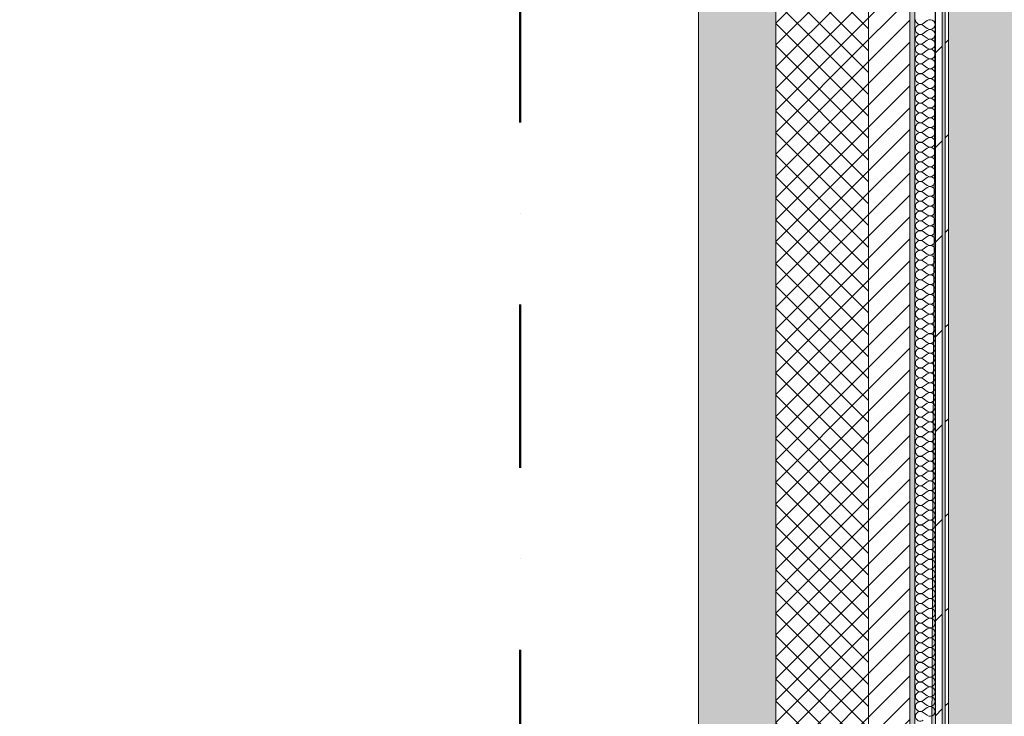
# Model space of a CAD drawing. Header units: millimetres. Extents: x -40968 to 13979, y -19284 to 4746.
# Tile 193 of 234: x -3419 to -1508, y -4400 to -3048. Entities that reach past the tile are written whole.
import ezdxf
from ezdxf.enums import TextEntityAlignment as Align

# ---------------------------------------------------------------- set-up
doc = ezdxf.new("R2010")
doc.units = ezdxf.units.MM
doc.header["$MEASUREMENT"] = 0
doc.linetypes.add('Punto & Rayas', pattern=[670.277762, 317.5, -176.388889, 0, -176.388874])
doc.linetypes.add('Wipeout_Contour', pattern=[1000, 0, -1000])
for name, color, linetype, lineweight, true_color in [('01_2D_Ambit_Pluma_Nº__242', 7, 'Continuous', 50, 0xfb0013), ('12_FAÇ_Façana_Pluma_Nº__102', 7, 'Continuous', 5, 0xcccccc), ('12_FAÇ_Façana_Pluma_Nº__174', 7, 'Continuous', 13, 0xe4ad2c), ('12_FAÇ_Façana_Pluma_Nº__176', 7, 'Continuous', 15, 0x93a0c6), ('Nuevo_05_AUX_Treball_Pluma_Nº__3', 7, 'Continuous', 5, 0xa4a4a4), ('Nuevo_08_E_Envans secs_Pluma_Nº__102', 7, 'Continuous', 5, 0xcccccc), ('Nuevo_08_E_Envans secs_Pluma_Nº__171', 171, 'Continuous', 13, 0xaaaaff), ('Nuevo_08_E_Envans secs_Pluma_Nº__177', 7, 'Continuous', 15, 0xf7e046)]:
    doc.layers.add(name, color=color, linetype=linetype, lineweight=lineweight, true_color=true_color)
for name, color, linetype in [('12_FAÇ_Façana', 7, 'Continuous'), ('Nuevo_05_AUX_Treball', 7, 'Continuous'), ('Nuevo_08_E_Envans secs', 7, 'Continuous')]:
    doc.layers.add(name, color=color, linetype=linetype)
for name, color, linetype, lineweight in [('12_FAÇ_Façana_Pluma_Nº__2', 8, 'Continuous', 5), ('12_FAÇ_Façana_Pluma_Nº__7', 7, 'Continuous', 5), ('Nuevo_08_E_Envans secs_Pluma_Nº__1', 7, 'Continuous', 5), ('Nuevo_Sellos de Zona Archicad_Pluma_Nº__1', 7, 'Continuous', 5)]:
    doc.layers.add(name, color=color, linetype=linetype, lineweight=lineweight)
doc.styles.add('Estilo_Generado_1', font='txt')
pattern_1 = [(45, (0, 0), (-183.848, 183.848), [195, -65]), (45, (7e-14, 183.85), (-183.848, 183.848), [195, -65])]

# ---------------------------------------------------------------- blocks, each defined once
blk = doc.blocks.new('Planta 2_Passadís_5_1', base_point=(-1416.7, 3400.2))
at = {"layer": 'Nuevo_05_AUX_Treball', "linetype": 'Continuous', "lineweight": 0, "true_color": 0xe5e5e5}
blk.add_hatch(color=254, dxfattribs=at).paths.add_polyline_path([(-28277.4, 3863.5), (-28277.4, 2109.6), (-1619.3, 2109.6), (-1682.6, -12339), (-3638, -12339), (-3641.2, -17111.1), (363.9, -17130.7), (363.9, -11989), (6068.9, -11989), (6068.9, -9207.4), (358.9, -9207.4), (358.9, 2108.9), (7332.1, 2109.6), (7332, 3863.5)])
at = {"layer": 'Nuevo_05_AUX_Treball_Pluma_Nº__3', "color": 253, "linetype": 'Continuous', "lineweight": 5, "true_color": 0xa4a4a4, "flags": 128}
blk.add_lwpolyline([(-28277.4, 3863.5), (-28277.4, 2109.6), (-1619.3, 2109.6), (-1682.6, -12339), (-3638, -12339), (-3641.2, -17111.1), (363.9, -17130.7), (363.9, -11989), (6068.9, -11989), (6068.9, -9207.4), (358.9, -9207.4), (358.9, 2108.9), (7332.1, 2109.6), (7332, 3863.5)], close=True, dxfattribs=at)
at = {"layer": 'Nuevo_Sellos de Zona Archicad_Pluma_Nº__1', "color": 7, "lineweight": 5, "style": 'Estilo_Generado_1'}
for tag, p in [('ROOM_NAME', (-1416.7, 3342)), ('ROOM_NUMBER', (-1416.7, 3117.7)), ('ROOM_AREA', (-1416.7, 2890.3))]:
    blk.add_attdef(tag, text='', height=120, dxfattribs=at).set_placement(p, align=Align.TOP_LEFT)
blk = doc.blocks.new('Muro_1_1', base_point=(-1681.1, -1194))
at = {"layer": '12_FAÇ_Façana_Pluma_Nº__102', "linetype": 'Continuous', "lineweight": 0, "true_color": 0xe5e5e5}
blk.add_hatch(color=254, dxfattribs=at).paths.add_polyline_path([(-2101.1, -10659), (-1951.1, -10659), (-1951.1, -7439), (-1971.1, -7439), (-1971.1, -6989), (-1951.1, -6989), (-1951.1, -1639), (-2101.1, -1639)])
at = {"layer": '12_FAÇ_Façana_Pluma_Nº__174', "linetype": 'Continuous', "lineweight": 13, "true_color": 0xe4ad2c}
h = blk.add_hatch(dxfattribs=at)
h.set_pattern_fill('SATE_Aislamiento_0001', color=42, style=0, pattern_type=2)
h.set_pattern_definition([(45, (0, 0), (-21.2132, 21.2132), []), (135, (0, 0), (21.2132, 21.2132), [])])
h.paths.add_polyline_path([(-1951.1, -1639), (-1951.1, -6989), (-1771.1, -6989), (-1771.1, -1639)])
at = {"layer": '12_FAÇ_Façana_Pluma_Nº__176', "linetype": 'Continuous', "lineweight": 0, "true_color": 0x495063}
blk.add_hatch(color=251, dxfattribs=at).paths.add_polyline_path([(-1681.1, -1679), (-1691.1, -1679), (-1691.1, -6989), (-1681.1, -6989)])
at = {"layer": '12_FAÇ_Façana_Pluma_Nº__2', "linetype": 'Continuous', "lineweight": 5}
h = blk.add_hatch(dxfattribs=at)
h.set_pattern_fill('Ceramic_0001', color=8, style=0, pattern_type=2)
h.set_pattern_definition([(45, (0, 0), (-21.2132, 21.2132), [])])
h.paths.add_polyline_path([(-1691.1, -1679), (-1771.1, -1679), (-1771.1, -6989), (-1691.1, -6989)])
at = {"layer": '12_FAÇ_Façana_Pluma_Nº__7', "color": 7, "linetype": 'Continuous', "lineweight": 5}
for p, q in [((-1951.1, -1639), (-1951.1, -6989)), ((-1771.1, -6989), (-1771.1, -1679)), ((-1691.1, -6989), (-1691.1, -1679))]:
    blk.add_line(p, q, dxfattribs=at)
at = {"layer": '12_FAÇ_Façana_Pluma_Nº__7', "color": 7, "linetype": 'Continuous', "lineweight": 5, "flags": 128}
for points in [[(-2101.1, -1639), (-2101.1, -10659)], [(-1681.1, -6989), (-1681.1, -1679)]]:
    blk.add_lwpolyline(points, dxfattribs=at)
blk = doc.blocks.new('*X368')
at = {"layer": 'Nuevo_08_E_Envans secs_Pluma_Nº__102', "color": 254, "linetype": 'Continuous', "lineweight": 5, "true_color": 0xcccccc}
for p, q in [((-1657.3, -3049.5), (-1664.9, -3055.2)), ((-1657.3, -3064.8), (-1664.9, -3059)), ((-1657.3, -3068.6), (-1664.9, -3074.3)), ((-1657.3, -3083.8), (-1664.9, -3078.1)), ((-1657.3, -3087.6), (-1664.9, -3093.3)), ((-1657.3, -3102.9), (-1664.9, -3097.1)), ((-1657.3, -3106.7), (-1664.9, -3112.4)), ((-1657.3, -3121.9), (-1664.9, -3116.2)), ((-1657.3, -3125.7), (-1664.9, -3131.4)), ((-1657.3, -3141), (-1664.9, -3135.2)), ((-1657.3, -3144.8), (-1664.9, -3150.5)), ((-1657.3, -3160), (-1664.9, -3154.3)), ((-1657.3, -3163.8), (-1664.9, -3169.5)), ((-1657.3, -3179), (-1664.9, -3173.3)), ((-1657.3, -3182.9), (-1664.9, -3188.6)), ((-1657.3, -3198.1), (-1664.9, -3192.4)), ((-1657.3, -3201.9), (-1664.9, -3207.6)), ((-1657.3, -3217.1), (-1664.9, -3211.4)), ((-1657.3, -3221), (-1664.9, -3226.7)), ((-1657.3, -3236.2), (-1664.9, -3230.5)), ((-1657.3, -3240), (-1664.9, -3245.7)), ((-1657.3, -3255.2), (-1664.9, -3249.5)), ((-1657.3, -3259), (-1664.9, -3264.8)), ((-1657.3, -3274.3), (-1664.9, -3268.6)), ((-1657.3, -3278.1), (-1664.9, -3283.8)), ((-1657.3, -3293.3), (-1664.9, -3287.6)), ((-1657.3, -3297.1), (-1664.9, -3302.9)), ((-1657.3, -3312.4), (-1664.9, -3306.7)), ((-1657.3, -3316.2), (-1664.9, -3321.9)), ((-1657.3, -3331.4), (-1664.9, -3325.7)), ((-1657.3, -3335.2), (-1664.9, -3341)), ((-1657.3, -3350.5), (-1664.9, -3344.8)), ((-1657.3, -3354.3), (-1664.9, -3360)), ((-1657.3, -3369.5), (-1664.9, -3363.8)), ((-1657.3, -3373.3), (-1664.9, -3379)), ((-1657.3, -3388.6), (-1664.9, -3382.9)), ((-1657.3, -3392.4), (-1664.9, -3398.1)), ((-1657.3, -3407.6), (-1664.9, -3401.9)), ((-1657.3, -3411.4), (-1664.9, -3417.1)), ((-1657.3, -3426.7), (-1664.9, -3421)), ((-1657.3, -3430.5), (-1664.9, -3436.2)), ((-1657.3, -3445.7), (-1664.9, -3440)), ((-1657.3, -3449.5), (-1664.9, -3455.2)), ((-1657.3, -3464.8), (-1664.9, -3459)), ((-1657.3, -3468.6), (-1664.9, -3474.3)), ((-1657.3, -3483.8), (-1664.9, -3478.1)), ((-1657.3, -3487.6), (-1664.9, -3493.3)), ((-1657.3, -3502.9), (-1664.9, -3497.1)), ((-1657.3, -3506.7), (-1664.9, -3512.4)), ((-1657.3, -3521.9), (-1664.9, -3516.2)), ((-1657.3, -3525.7), (-1664.9, -3531.4)), ((-1657.3, -3541), (-1664.9, -3535.2)), ((-1657.3, -3544.8), (-1664.9, -3550.5)), ((-1657.3, -3560), (-1664.9, -3554.3)), ((-1657.3, -3563.8), (-1664.9, -3569.5)), ((-1657.3, -3579), (-1664.9, -3573.3)), ((-1657.3, -3582.9), (-1664.9, -3588.6)), ((-1657.3, -3598.1), (-1664.9, -3592.4)), ((-1657.3, -3601.9), (-1664.9, -3607.6)), ((-1657.3, -3617.1), (-1664.9, -3611.4)), ((-1657.3, -3621), (-1664.9, -3626.7)), ((-1657.3, -3636.2), (-1664.9, -3630.5)), ((-1657.3, -3640), (-1664.9, -3645.7)), ((-1657.3, -3655.2), (-1664.9, -3649.5)), ((-1657.3, -3659), (-1664.9, -3664.8)), ((-1657.3, -3674.3), (-1664.9, -3668.6)), ((-1657.3, -3678.1), (-1664.9, -3683.8)), ((-1657.3, -3693.3), (-1664.9, -3687.6)), ((-1657.3, -3697.1), (-1664.9, -3702.9)), ((-1657.3, -3712.4), (-1664.9, -3706.7)), ((-1657.3, -3716.2), (-1664.9, -3721.9)), ((-1657.3, -3731.4), (-1664.9, -3725.7)), ((-1657.3, -3735.2), (-1664.9, -3741)), ((-1657.3, -3750.5), (-1664.9, -3744.8)), ((-1657.3, -3754.3), (-1664.9, -3760)), ((-1657.3, -3769.5), (-1664.9, -3763.8)), ((-1657.3, -3773.3), (-1664.9, -3779)), ((-1657.3, -3788.6), (-1664.9, -3782.9)), ((-1657.3, -3792.4), (-1664.9, -3798.1)), ((-1657.3, -3807.6), (-1664.9, -3801.9)), ((-1657.3, -3811.4), (-1664.9, -3817.1)), ((-1657.3, -3826.7), (-1664.9, -3821)), ((-1657.3, -3830.5), (-1664.9, -3836.2)), ((-1657.3, -3845.7), (-1664.9, -3840)), ((-1657.3, -3849.5), (-1664.9, -3855.2)), ((-1657.3, -3864.8), (-1664.9, -3859)), ((-1657.3, -3868.6), (-1664.9, -3874.3)), ((-1657.3, -3883.8), (-1664.9, -3878.1)), ((-1657.3, -3887.6), (-1664.9, -3893.3)), ((-1657.3, -3902.9), (-1664.9, -3897.1)), ((-1657.3, -3906.7), (-1664.9, -3912.4)), ((-1657.3, -3921.9), (-1664.9, -3916.2)), ((-1657.3, -3925.7), (-1664.9, -3931.4)), ((-1657.3, -3941), (-1664.9, -3935.2)), ((-1657.3, -3944.8), (-1664.9, -3950.5)), ((-1657.3, -3960), (-1664.9, -3954.3)), ((-1657.3, -3963.8), (-1664.9, -3969.5)), ((-1657.3, -3979), (-1664.9, -3973.3)), ((-1657.3, -3982.9), (-1664.9, -3988.6)), ((-1657.3, -3998.1), (-1664.9, -3992.4)), ((-1657.3, -4001.9), (-1664.9, -4007.6)), ((-1657.3, -4017.1), (-1664.9, -4011.4)), ((-1657.3, -4021), (-1664.9, -4026.7)), ((-1657.3, -4036.2), (-1664.9, -4030.5)), ((-1657.3, -4040), (-1664.9, -4045.7)), ((-1657.3, -4055.2), (-1664.9, -4049.5)), ((-1657.3, -4059), (-1664.9, -4064.8)), ((-1657.3, -4074.3), (-1664.9, -4068.6)), ((-1657.3, -4078.1), (-1664.9, -4083.8)), ((-1657.3, -4093.3), (-1664.9, -4087.6)), ((-1657.3, -4097.1), (-1664.9, -4102.9)), ((-1657.3, -4112.4), (-1664.9, -4106.7)), ((-1657.3, -4116.2), (-1664.9, -4121.9)), ((-1657.3, -4131.4), (-1664.9, -4125.7)), ((-1657.3, -4135.2), (-1664.9, -4141)), ((-1657.3, -4150.5), (-1664.9, -4144.8)), ((-1657.3, -4154.3), (-1664.9, -4160)), ((-1657.3, -4169.5), (-1664.9, -4163.8)), ((-1657.3, -4173.3), (-1664.9, -4179)), ((-1657.3, -4188.6), (-1664.9, -4182.9)), ((-1657.3, -4192.4), (-1664.9, -4198.1)), ((-1657.3, -4207.6), (-1664.9, -4201.9)), ((-1657.3, -4211.4), (-1664.9, -4217.1)), ((-1657.3, -4226.7), (-1664.9, -4221)), ((-1657.3, -4230.5), (-1664.9, -4236.2)), ((-1657.3, -4245.7), (-1664.9, -4240)), ((-1657.3, -4249.5), (-1664.9, -4255.2)), ((-1657.3, -4264.8), (-1664.9, -4259)), ((-1657.3, -4268.6), (-1664.9, -4274.3)), ((-1657.3, -4283.8), (-1664.9, -4278.1)), ((-1657.3, -4287.6), (-1664.9, -4293.3)), ((-1657.3, -4302.9), (-1664.9, -4297.1)), ((-1657.3, -4306.7), (-1664.9, -4312.4)), ((-1657.3, -4321.9), (-1664.9, -4316.2)), ((-1657.3, -4325.7), (-1664.9, -4331.4)), ((-1657.3, -4341), (-1664.9, -4335.2)), ((-1657.3, -4344.8), (-1664.9, -4350.5)), ((-1657.3, -4360), (-1664.9, -4354.3)), ((-1657.3, -4363.8), (-1664.9, -4369.5)), ((-1657.3, -4379), (-1664.9, -4373.3)), ((-1657.3, -4382.9), (-1664.9, -4388.6)), ((-1657.3, -4398.1), (-1664.9, -4392.4))]:
    blk.add_line(p, q, dxfattribs=at)
for centre, start, end in [((-1670.6, -3047.6), 180, 306.8699), ((-1670.6, -3066.7), 53.1301, 180), ((-1651.6, -3057.1), 233.1301, 126.8699), ((-1670.6, -3066.7), 180, 306.8699), ((-1670.6, -3085.7), 53.1301, 180), ((-1651.6, -3076.2), 233.1301, 126.8699), ((-1670.6, -3085.7), 180, 306.8699), ((-1670.6, -3104.8), 53.1301, 180), ((-1651.6, -3095.2), 233.1301, 126.8699), ((-1670.6, -3104.8), 180, 306.8699), ((-1670.6, -3123.8), 53.1301, 180), ((-1651.6, -3114.3), 233.1301, 126.8699), ((-1670.6, -3123.8), 180, 306.8699), ((-1670.6, -3142.9), 53.1301, 180), ((-1651.6, -3133.3), 233.1301, 126.8699), ((-1670.6, -3142.9), 180, 306.8699), ((-1670.6, -3161.9), 53.1301, 180), ((-1651.6, -3152.4), 233.1301, 126.8699), ((-1670.6, -3161.9), 180, 306.8699), ((-1670.6, -3181), 53.1301, 180), ((-1651.6, -3171.4), 233.1301, 126.8699), ((-1670.6, -3181), 180, 306.8699), ((-1670.6, -3200), 53.1301, 180), ((-1651.6, -3190.5), 233.1301, 126.8699), ((-1670.6, -3200), 180, 306.8699), ((-1670.6, -3219), 53.1301, 180), ((-1651.6, -3209.5), 233.1301, 126.8699), ((-1670.6, -3219), 180, 306.8699), ((-1670.6, -3238.1), 53.1301, 180), ((-1651.6, -3228.6), 233.1301, 126.8699), ((-1670.6, -3238.1), 180, 306.8699), ((-1670.6, -3257.1), 53.1301, 180), ((-1651.6, -3247.6), 233.1301, 126.8699), ((-1670.6, -3257.1), 180, 306.8699), ((-1670.6, -3276.2), 53.1301, 180), ((-1651.6, -3266.7), 233.1301, 126.8699), ((-1670.6, -3276.2), 180, 306.8699), ((-1670.6, -3295.2), 53.1301, 180), ((-1651.6, -3285.7), 233.1301, 126.8699), ((-1670.6, -3295.2), 180, 306.8699), ((-1670.6, -3314.3), 53.1301, 180), ((-1651.6, -3304.8), 233.1301, 126.8699), ((-1670.6, -3314.3), 180, 306.8699), ((-1670.6, -3333.3), 53.1301, 180), ((-1651.6, -3323.8), 233.1301, 126.8699), ((-1670.6, -3333.3), 180, 306.8699), ((-1670.6, -3352.4), 53.1301, 180), ((-1651.6, -3342.9), 233.1301, 126.8699), ((-1670.6, -3352.4), 180, 306.8699), ((-1670.6, -3371.4), 53.1301, 180), ((-1651.6, -3361.9), 233.1301, 126.8699), ((-1670.6, -3371.4), 180, 306.8699), ((-1670.6, -3390.5), 53.1301, 180), ((-1651.6, -3381), 233.1301, 126.8699), ((-1670.6, -3390.5), 180, 306.8699), ((-1670.6, -3409.5), 53.1301, 180), ((-1651.6, -3400), 233.1301, 126.8699), ((-1670.6, -3409.5), 180, 306.8699), ((-1670.6, -3428.6), 53.1301, 180), ((-1651.6, -3419), 233.1301, 126.8699), ((-1670.6, -3428.6), 180, 306.8699), ((-1670.6, -3447.6), 53.1301, 180), ((-1651.6, -3438.1), 233.1301, 126.8699), ((-1670.6, -3447.6), 180, 306.8699), ((-1670.6, -3466.7), 53.1301, 180), ((-1651.6, -3457.1), 233.1301, 126.8699), ((-1670.6, -3466.7), 180, 306.8699), ((-1670.6, -3485.7), 53.1301, 180), ((-1651.6, -3476.2), 233.1301, 126.8699), ((-1670.6, -3485.7), 180, 306.8699), ((-1670.6, -3504.8), 53.1301, 180), ((-1651.6, -3495.2), 233.1301, 126.8699), ((-1670.6, -3504.8), 180, 306.8699), ((-1670.6, -3523.8), 53.1301, 180), ((-1651.6, -3514.3), 233.1301, 126.8699), ((-1670.6, -3523.8), 180, 306.8699), ((-1670.6, -3542.9), 53.1301, 180), ((-1651.6, -3533.3), 233.1301, 126.8699), ((-1670.6, -3542.9), 180, 306.8699), ((-1670.6, -3561.9), 53.1301, 180), ((-1651.6, -3552.4), 233.1301, 126.8699), ((-1670.6, -3561.9), 180, 306.8699), ((-1670.6, -3581), 53.1301, 180), ((-1651.6, -3571.4), 233.1301, 126.8699), ((-1670.6, -3581), 180, 306.8699), ((-1670.6, -3600), 53.1301, 180), ((-1651.6, -3590.5), 233.1301, 126.8699), ((-1670.6, -3600), 180, 306.8699), ((-1670.6, -3619), 53.1301, 180), ((-1651.6, -3609.5), 233.1301, 126.8699), ((-1670.6, -3619), 180, 306.8699), ((-1670.6, -3638.1), 53.1301, 180), ((-1651.6, -3628.6), 233.1301, 126.8699), ((-1670.6, -3638.1), 180, 306.8699), ((-1670.6, -3657.1), 53.1301, 180), ((-1651.6, -3647.6), 233.1301, 126.8699), ((-1670.6, -3657.1), 180, 306.8699), ((-1670.6, -3676.2), 53.1301, 180), ((-1651.6, -3666.7), 233.1301, 126.8699), ((-1670.6, -3676.2), 180, 306.8699), ((-1670.6, -3695.2), 53.1301, 180), ((-1651.6, -3685.7), 233.1301, 126.8699), ((-1670.6, -3695.2), 180, 306.8699), ((-1670.6, -3714.3), 53.1301, 180), ((-1651.6, -3704.8), 233.1301, 126.8699), ((-1670.6, -3714.3), 180, 306.8699), ((-1670.6, -3733.3), 53.1301, 180), ((-1651.6, -3723.8), 233.1301, 126.8699), ((-1670.6, -3733.3), 180, 306.8699), ((-1670.6, -3752.4), 53.1301, 180), ((-1651.6, -3742.9), 233.1301, 126.8699), ((-1670.6, -3752.4), 180, 306.8699), ((-1670.6, -3771.4), 53.1301, 180), ((-1651.6, -3761.9), 233.1301, 126.8699), ((-1670.6, -3771.4), 180, 306.8699), ((-1670.6, -3790.5), 53.1301, 180), ((-1651.6, -3781), 233.1301, 126.8699), ((-1670.6, -3790.5), 180, 306.8699), ((-1670.6, -3809.5), 53.1301, 180), ((-1651.6, -3800), 233.1301, 126.8699), ((-1670.6, -3809.5), 180, 306.8699), ((-1670.6, -3828.6), 53.1301, 180), ((-1651.6, -3819), 233.1301, 126.8699), ((-1670.6, -3828.6), 180, 306.8699), ((-1670.6, -3847.6), 53.1301, 180), ((-1651.6, -3838.1), 233.1301, 126.8699), ((-1670.6, -3847.6), 180, 306.8699), ((-1670.6, -3866.7), 53.1301, 180), ((-1651.6, -3857.1), 233.1301, 126.8699), ((-1670.6, -3866.7), 180, 306.8699), ((-1670.6, -3885.7), 53.1301, 180), ((-1651.6, -3876.2), 233.1301, 126.8699), ((-1670.6, -3885.7), 180, 306.8699), ((-1670.6, -3904.8), 53.1301, 180), ((-1651.6, -3895.2), 233.1301, 126.8699), ((-1670.6, -3904.8), 180, 306.8699), ((-1670.6, -3923.8), 53.1301, 180), ((-1651.6, -3914.3), 233.1301, 126.8699), ((-1670.6, -3923.8), 180, 306.8699), ((-1670.6, -3942.9), 53.1301, 180), ((-1651.6, -3933.3), 233.1301, 126.8699), ((-1670.6, -3942.9), 180, 306.8699), ((-1670.6, -3961.9), 53.1301, 180), ((-1651.6, -3952.4), 233.1301, 126.8699), ((-1670.6, -3961.9), 180, 306.8699), ((-1670.6, -3981), 53.1301, 180), ((-1651.6, -3971.4), 233.1301, 126.8699), ((-1670.6, -3981), 180, 306.8699), ((-1670.6, -4000), 53.1301, 180), ((-1651.6, -3990.5), 233.1301, 126.8699), ((-1670.6, -4000), 180, 306.8699), ((-1670.6, -4019), 53.1301, 180), ((-1651.6, -4009.5), 233.1301, 126.8699), ((-1670.6, -4019), 180, 306.8699), ((-1670.6, -4038.1), 53.1301, 180), ((-1651.6, -4028.6), 233.1301, 126.8699), ((-1670.6, -4038.1), 180, 306.8699), ((-1670.6, -4057.1), 53.1301, 180), ((-1651.6, -4047.6), 233.1301, 126.8699), ((-1670.6, -4057.1), 180, 306.8699), ((-1670.6, -4076.2), 53.1301, 180), ((-1651.6, -4066.7), 233.1301, 126.8699), ((-1670.6, -4076.2), 180, 306.8699), ((-1670.6, -4095.2), 53.1301, 180), ((-1651.6, -4085.7), 233.1301, 126.8699), ((-1670.6, -4095.2), 180, 306.8699), ((-1670.6, -4114.3), 53.1301, 180), ((-1651.6, -4104.8), 233.1301, 126.8699), ((-1670.6, -4114.3), 180, 306.8699), ((-1670.6, -4133.3), 53.1301, 180), ((-1651.6, -4123.8), 233.1301, 126.8699), ((-1670.6, -4133.3), 180, 306.8699), ((-1670.6, -4152.4), 53.1301, 180), ((-1651.6, -4142.9), 233.1301, 126.8699), ((-1670.6, -4152.4), 180, 306.8699), ((-1670.6, -4171.4), 53.1301, 180), ((-1651.6, -4161.9), 233.1301, 126.8699), ((-1670.6, -4171.4), 180, 306.8699), ((-1670.6, -4190.5), 53.1301, 180), ((-1651.6, -4181), 233.1301, 126.8699), ((-1670.6, -4190.5), 180, 306.8699), ((-1670.6, -4209.5), 53.1301, 180), ((-1651.6, -4200), 233.1301, 126.8699), ((-1670.6, -4209.5), 180, 306.8699), ((-1670.6, -4228.6), 53.1301, 180), ((-1651.6, -4219), 233.1301, 126.8699), ((-1670.6, -4228.6), 180, 306.8699), ((-1670.6, -4247.6), 53.1301, 180), ((-1651.6, -4238.1), 233.1301, 126.8699), ((-1670.6, -4247.6), 180, 306.8699), ((-1670.6, -4266.7), 53.1301, 180), ((-1651.6, -4257.1), 233.1301, 126.8699), ((-1670.6, -4266.7), 180, 306.8699), ((-1670.6, -4285.7), 53.1301, 180), ((-1651.6, -4276.2), 233.1301, 126.8699), ((-1670.6, -4285.7), 180, 306.8699), ((-1670.6, -4304.8), 53.1301, 180), ((-1651.6, -4295.2), 233.1301, 126.8699), ((-1670.6, -4304.8), 180, 306.8699), ((-1670.6, -4323.8), 53.1301, 180), ((-1651.6, -4314.3), 233.1301, 126.8699), ((-1670.6, -4323.8), 180, 306.8699), ((-1670.6, -4342.9), 53.1301, 180), ((-1651.6, -4333.3), 233.1301, 126.8699), ((-1670.6, -4342.9), 180, 306.8699), ((-1670.6, -4361.9), 53.1301, 180), ((-1651.6, -4352.4), 233.1301, 126.8699), ((-1670.6, -4361.9), 180, 306.8699), ((-1670.6, -4381), 53.1301, 180), ((-1651.6, -4371.4), 233.1301, 126.8699), ((-1670.6, -4381), 180, 306.8699), ((-1670.6, -4400), 53.1301, 180), ((-1651.6, -4390.5), 233.1301, 126.8699), ((-1670.6, -4400), 180, 306.8699)]:
    blk.add_arc(centre, 9.52, start, end, dxfattribs=at)
blk = doc.blocks.new('Muro_120_1', base_point=(-1616.1, -6989))
at = {"layer": 'Nuevo_08_E_Envans secs_Pluma_Nº__1', "color": 7, "linetype": 'Continuous', "lineweight": 5, "flags": 128}
blk.add_lwpolyline([(-1681.1, -1704), (-1681.1, -6989)], dxfattribs=at)
at = {"color": 254, "linetype": 'Wipeout_Contour', "lineweight": 0, "ltscale": 19048.763385}
blk.add_wipeout([(-1616.1, -6989), (-1616.1, -1704), (-1622.1, -1704), (-1622.1, -6989)], dxfattribs=at).dxf.layer = 'Nuevo_08_E_Envans secs'
at = {"layer": 'Nuevo_08_E_Envans secs_Pluma_Nº__171', "linetype": 'Continuous', "lineweight": 13, "true_color": 0xaaaaff}
h = blk.add_hatch(dxfattribs=at)
h.set_pattern_fill('Panellat_HPL_0001', color=161, style=0, pattern_type=2)
h.set_pattern_definition(pattern_1)
h.paths.add_polyline_path([(-1616.1, -6989), (-1616.1, -1704), (-1622.1, -1704), (-1622.1, -6989)])
at = {"layer": 'Nuevo_08_E_Envans secs_Pluma_Nº__1', "color": 7, "linetype": 'Continuous', "lineweight": 5, "flags": 128}
blk.add_lwpolyline([(-1616.1, -6989), (-1616.1, -1704)], dxfattribs=at)
at = {"color": 254, "linetype": 'Wipeout_Contour', "lineweight": 0, "ltscale": 19077.207977}
blk.add_wipeout([(-1628.1, -6989), (-1628.1, -1704), (-1641.1, -1704), (-1641.1, -6989)], dxfattribs=at).dxf.layer = 'Nuevo_08_E_Envans secs'
at = {"layer": 'Nuevo_08_E_Envans secs_Pluma_Nº__177', "linetype": 'Continuous', "lineweight": 15, "true_color": 0xf7e046}
h = blk.add_hatch(dxfattribs=at)
h.set_pattern_fill('Panellat_HPL_0001', color=53, style=0, pattern_type=2)
h.set_pattern_definition(pattern_1)
h.paths.add_polyline_path([(-1628.1, -6989), (-1628.1, -1704), (-1641.1, -1704), (-1641.1, -6989)])
at = {"layer": 'Nuevo_08_E_Envans secs_Pluma_Nº__1', "color": 7, "linetype": 'Continuous', "lineweight": 5}
for p, q in [((-1641.1, -6989), (-1641.1, -1704)), ((-1628.1, -6989), (-1628.1, -1704)), ((-1622.1, -6989), (-1622.1, -1704))]:
    blk.add_line(p, q, dxfattribs=at)
at = {"layer": 'Nuevo_08_E_Envans secs', "color": 7, "lineweight": 20}
blk.add_blockref('*X368', (0, 0), dxfattribs=at)

msp = doc.modelspace()

# ---------------------------------------------------------------- linework, layer by layer
at = {"layer": '01_2D_Ambit_Pluma_Nº__242', "color": 1, "linetype": 'Punto & Rayas', "lineweight": 50, "true_color": 0xfb0013, "flags": 128}
msp.add_lwpolyline([(-28500, 1816.8), (-28500, 4745.9), (7879.6, 4745.9), (7879.6, -1396.9), (6474.1, -1396.9), (6474.1, -11392.7), (6916.3, -11392.7), (6916.3, -17756.6), (-3932.3, -17756.6), (-3932.3, -11834.9), (-2447.9, -11834.9), (-2447.9, -2249.6), (-23311.2, -2249.6), (-23311.2, 1816.8)], close=True, dxfattribs=at)
at = {"layer": 'Nuevo_05_AUX_Treball', "color": 254, "linetype": 'Continuous', "lineweight": 0, "true_color": 0xe5e5e5, "flags": 128}
msp.add_lwpolyline([(-28277.4, 3863.5), (-28277.4, 2109.6), (-1619.3, 2109.6), (-1682.6, -12339), (-3638, -12339), (-3641.2, -17111.1), (363.9, -17130.7), (363.9, -11989), (6068.9, -11989), (6068.9, -9207.4), (358.9, -9207.4), (358.9, 2108.9), (7332.1, 2109.6), (7332, 3863.5)], close=True, dxfattribs=at)

# ---------------------------------------------------------------- block references
at = {"layer": '12_FAÇ_Façana', "color": 7, "lineweight": 20}
msp.add_blockref('Muro_1_1', (-1681.1, -1194), dxfattribs=at)
at = {"layer": 'Nuevo_05_AUX_Treball', "color": 7, "linetype": 'Continuous', "lineweight": 5}
msp.add_blockref('Planta 2_Passadís_5_1', (-1416.7, 3400.2), dxfattribs=at)

# ---------------------------------------------------------------- next in the draw order: block references
at = {"layer": 'Nuevo_08_E_Envans secs', "color": 7, "lineweight": 20}
msp.add_blockref('Muro_120_1', (-1616.1, -6989), dxfattribs=at)

doc.saveas('drawing.dxf')
